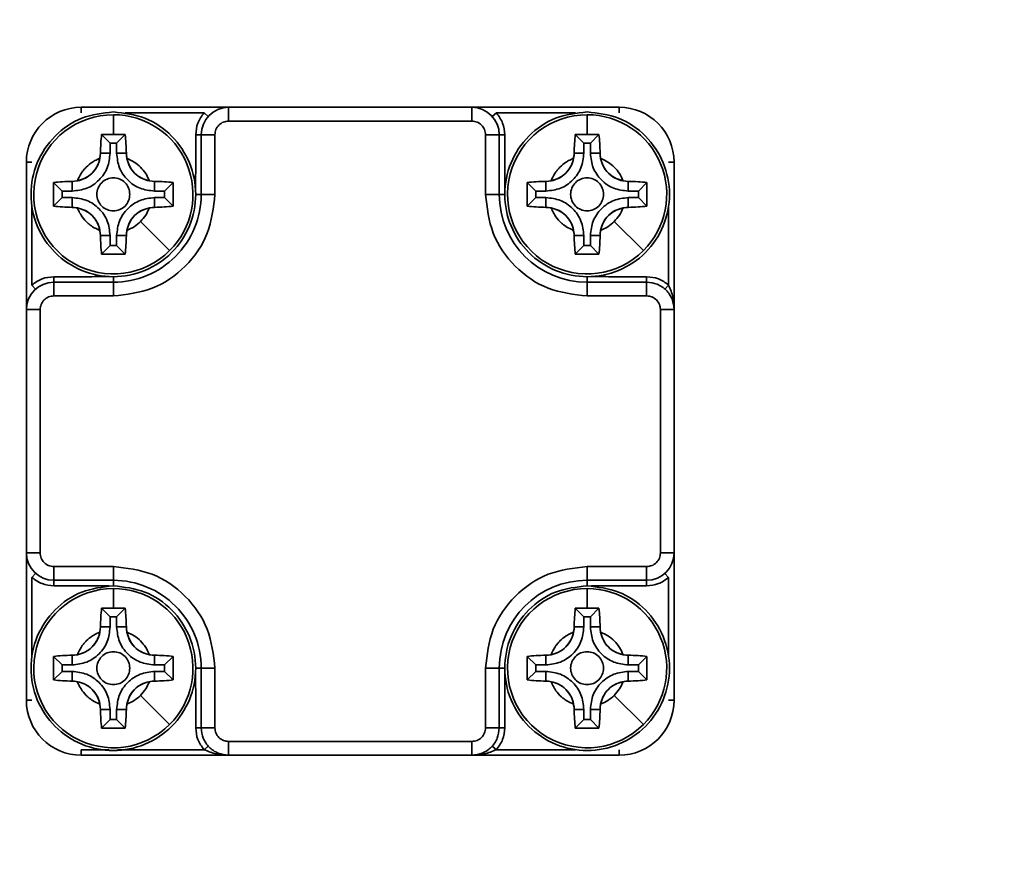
# Model space of a CAD drawing. Header units: millimetres. Extents: x 6316 to 18291, y -19059 to -9021.
# Tile 21 of 146: x 10720 to 10756, y -15655 to -15625. Entities that reach past the tile are written whole.
import ezdxf

# ---------------------------------------------------------------- set-up
doc = ezdxf.new("R2010")
doc.units = ezdxf.units.MM
doc.header["$LTSCALE"] = 10
doc.header["$PDSIZE"] = -1
doc.linetypes.add('CENTER', pattern=[50.8, 31.75, -6.35, 6.35, -6.35])
doc.layers.get('Defpoints').update_dxf_attribs({"true_color": 0x5e5e5e})
doc.layers.add('中心线层', color=1, linetype='CENTER')
doc.dimstyles.new('ISO-25', dxfattribs={"dimscale": 20, "dimtxt": 4, "dimasz": 3.05, "dimexe": 3, "dimexo": 0.625, "dimtad": 1, "dimdec": 0, "dimtxsty": 'Standard', "dimcen": 2.5, "dimclrd": 1, "dimclre": 1, "dimclrt": 4, "dimadec": 1, "dimazin": 2, "dimtfac": 1, "dimtdec": 0, "dimtmove": 0, "dimatfit": 0, "dimfxl": 1, "dimarcsym": 0})

# ---------------------------------------------------------------- blocks, each defined once
blk = doc.blocks.new('*D144')
at = {"layer": 'Defpoints', "color": 0, "linetype": 'ByBlock', "lineweight": 20, "transparency": 16777216}
for p in [(12383.333, -15287.406), (10584.244, -15808.374)]:
    blk.add_point(p, dxfattribs=at)
at = {"layer": '中心线层', "color": 1, "linetype": 'ByBlock', "lineweight": -2, "transparency": 16777216}
blk.add_line((10584.244, -15808.374), (12324.74, -15304.373), dxfattribs=at)
at = {"layer": '中心线层', "color": 1, "linetype": 'ByBlock', "lineweight": 20, "transparency": 16777216}
blk.add_solid([(12321.913, -15294.608), (12327.568, -15314.139), (12383.333, -15287.406)], dxfattribs=at)
at = {"layer": '中心线层', "color": 4, "linetype": 'ByBlock', "lineweight": 20, "transparency": 16777216, "insert": (11439.89, -15505.945), "char_height": 80, "attachment_point": 5, "rotation": 16.1496}
blk.add_mtext('R1873', dxfattribs=at)

msp = doc.modelspace()

# ---------------------------------------------------------------- linework, layer by layer
at = {"color": 7, "linetype": 'Continuous', "lineweight": 35}
for p, q in [((10722.444, -15628.074), (10722.444, -15628.274)), ((10722.444, -15628.074), (10727.814, -15628.074)), ((10727.814, -15628.074), (10736.674, -15628.074)), ((10736.674, -15628.074), (10742.044, -15628.074)), ((10742.044, -15628.074), (10742.044, -15628.274)), ((10723.614, -15629.059), (10723.614, -15628.344)), ((10724.038, -15628.274), (10726.92, -15628.274)), ((10726.92, -15628.274), (10727.069, -15628.408)), ((10737.42, -15628.408), (10737.569, -15628.274)), ((10737.569, -15628.274), (10740.451, -15628.274)), ((10740.874, -15629.059), (10740.874, -15628.344)), ((10727.814, -15628.574), (10736.674, -15628.574)), ((10723.614, -15629.059), (10723.184, -15629.064)), ((10723.495, -15629.375), (10723.184, -15629.064)), ((10724.045, -15629.064), (10723.614, -15629.059)), ((10724.045, -15629.064), (10723.733, -15629.375)), ((10726.814, -15629.074), (10726.614, -15629.074)), ((10726.814, -15629.074), (10726.814, -15631.244)), ((10727.314, -15629.074), (10727.314, -15631.244)), ((10737.174, -15631.244), (10737.174, -15629.074)), ((10737.674, -15631.244), (10737.674, -15629.074)), ((10737.874, -15629.074), (10737.674, -15629.074)), ((10740.874, -15629.059), (10740.444, -15629.064)), ((10740.755, -15629.375), (10740.444, -15629.064)), ((10741.305, -15629.064), (10740.874, -15629.059)), ((10741.305, -15629.064), (10740.993, -15629.375)), ((10723.495, -15629.744), (10723.495, -15629.375)), ((10723.495, -15629.375), (10723.733, -15629.375)), ((10723.733, -15629.375), (10723.733, -15629.744)), ((10740.755, -15629.744), (10740.755, -15629.375)), ((10740.755, -15629.375), (10740.993, -15629.375)), ((10740.993, -15629.375), (10740.993, -15629.744)), ((10723.137, -15629.832), (10723.123, -15629.933)), ((10723.142, -15629.744), (10723.137, -15629.832)), ((10723.495, -15629.744), (10723.142, -15629.744)), ((10724.087, -15629.744), (10723.733, -15629.744)), ((10724.092, -15629.832), (10724.087, -15629.744)), ((10724.106, -15629.933), (10724.092, -15629.832)), ((10740.397, -15629.832), (10740.383, -15629.933)), ((10740.402, -15629.744), (10740.397, -15629.832)), ((10740.755, -15629.744), (10740.402, -15629.744)), ((10741.347, -15629.744), (10740.993, -15629.744)), ((10741.352, -15629.832), (10741.347, -15629.744)), ((10741.366, -15629.933), (10741.352, -15629.832)), ((10720.444, -15630.074), (10720.644, -15630.074)), ((10720.444, -15635.444), (10720.444, -15630.074)), ((10743.844, -15630.074), (10744.044, -15630.074)), ((10744.044, -15630.074), (10744.044, -15635.444)), ((10721.434, -15630.814), (10721.434, -15631.675)), ((10721.434, -15630.814), (10721.745, -15631.125)), ((10722.202, -15630.767), (10722.114, -15630.772)), ((10722.114, -15630.772), (10722.114, -15631.125)), ((10722.303, -15630.753), (10722.202, -15630.767)), ((10725.026, -15630.767), (10724.925, -15630.753)), ((10725.114, -15630.772), (10725.026, -15630.767)), ((10725.114, -15630.772), (10725.114, -15631.125)), ((10725.795, -15630.814), (10725.483, -15631.125)), ((10725.795, -15631.675), (10725.795, -15630.814)), ((10738.694, -15630.814), (10738.694, -15631.675)), ((10738.694, -15630.814), (10739.005, -15631.125)), ((10739.462, -15630.767), (10739.374, -15630.772)), ((10739.374, -15630.772), (10739.374, -15631.125)), ((10739.563, -15630.753), (10739.462, -15630.767)), ((10742.286, -15630.767), (10742.185, -15630.753)), ((10742.374, -15630.772), (10742.286, -15630.767)), ((10742.374, -15630.772), (10742.374, -15631.125)), ((10743.055, -15630.814), (10742.743, -15631.125)), ((10743.055, -15631.675), (10743.055, -15630.814)), ((10721.745, -15631.125), (10722.114, -15631.125)), ((10721.745, -15631.363), (10721.745, -15631.125)), ((10725.114, -15631.125), (10725.483, -15631.125)), ((10725.483, -15631.363), (10725.483, -15631.125)), ((10726.614, -15631.244), (10726.814, -15631.244)), ((10727.314, -15631.244), (10726.814, -15631.244)), ((10737.174, -15631.244), (10737.674, -15631.244)), ((10737.874, -15631.244), (10737.674, -15631.244)), ((10739.005, -15631.125), (10739.374, -15631.125)), ((10739.005, -15631.363), (10739.005, -15631.125)), ((10742.374, -15631.125), (10742.743, -15631.125)), ((10742.743, -15631.363), (10742.743, -15631.125)), ((10720.644, -15634.55), (10720.644, -15631.667)), ((10721.745, -15631.363), (10721.434, -15631.675)), ((10722.114, -15631.363), (10721.745, -15631.363)), ((10722.114, -15631.363), (10722.114, -15631.717)), ((10722.114, -15631.717), (10722.202, -15631.722)), ((10725.026, -15631.722), (10725.114, -15631.717)), ((10725.114, -15631.363), (10725.114, -15631.717)), ((10725.114, -15631.363), (10725.483, -15631.363)), ((10725.795, -15631.675), (10725.483, -15631.363)), ((10739.005, -15631.363), (10738.694, -15631.675)), ((10739.374, -15631.363), (10739.005, -15631.363)), ((10739.374, -15631.363), (10739.374, -15631.717)), ((10739.374, -15631.717), (10739.462, -15631.722)), ((10742.286, -15631.722), (10742.374, -15631.717)), ((10742.374, -15631.363), (10742.374, -15631.717)), ((10742.374, -15631.363), (10742.743, -15631.363)), ((10743.055, -15631.675), (10742.743, -15631.363)), ((10743.844, -15631.667), (10743.844, -15634.55)), ((10722.202, -15631.722), (10722.303, -15631.736)), ((10725.026, -15631.722), (10724.925, -15631.736)), ((10739.462, -15631.722), (10739.563, -15631.736)), ((10742.286, -15631.722), (10742.185, -15631.736)), ((10725.665, -15633.295), (10724.604, -15632.234)), ((10742.925, -15633.295), (10741.864, -15632.234)), ((10723.123, -15632.555), (10723.137, -15632.656)), ((10723.137, -15632.656), (10723.142, -15632.744)), ((10723.142, -15632.744), (10723.495, -15632.744)), ((10723.495, -15633.113), (10723.495, -15632.744)), ((10723.733, -15632.744), (10724.087, -15632.744)), ((10723.733, -15632.744), (10723.733, -15633.113)), ((10724.087, -15632.744), (10724.092, -15632.656)), ((10724.092, -15632.656), (10724.106, -15632.555)), ((10740.383, -15632.555), (10740.397, -15632.656)), ((10740.397, -15632.656), (10740.402, -15632.744)), ((10740.402, -15632.744), (10740.755, -15632.744)), ((10740.755, -15633.113), (10740.755, -15632.744)), ((10740.993, -15632.744), (10741.347, -15632.744)), ((10740.993, -15632.744), (10740.993, -15633.113)), ((10741.347, -15632.744), (10741.352, -15632.656)), ((10741.352, -15632.656), (10741.366, -15632.555)), ((10723.495, -15633.113), (10723.184, -15633.425)), ((10723.495, -15633.113), (10723.733, -15633.113)), ((10723.733, -15633.113), (10724.045, -15633.425)), ((10740.755, -15633.113), (10740.444, -15633.425)), ((10740.755, -15633.113), (10740.993, -15633.113)), ((10740.993, -15633.113), (10741.305, -15633.425)), ((10723.184, -15633.425), (10724.045, -15633.425)), ((10740.444, -15633.425), (10741.305, -15633.425)), ((10720.778, -15634.699), (10720.644, -15634.55)), ((10721.444, -15634.244), (10721.444, -15634.444)), ((10723.614, -15634.444), (10721.444, -15634.444)), ((10723.614, -15634.244), (10723.614, -15634.444)), ((10723.614, -15634.944), (10723.614, -15634.444)), ((10740.874, -15634.444), (10740.874, -15634.244)), ((10743.044, -15634.444), (10740.874, -15634.444)), ((10740.874, -15634.944), (10740.874, -15634.444)), ((10743.044, -15634.444), (10743.044, -15634.244)), ((10743.844, -15634.55), (10743.711, -15634.699)), ((10723.614, -15634.944), (10721.444, -15634.944)), ((10743.044, -15634.944), (10740.874, -15634.944)), ((10720.444, -15644.304), (10720.444, -15635.444)), ((10720.944, -15644.304), (10720.944, -15635.444)), ((10743.544, -15635.444), (10743.544, -15644.304)), ((10744.044, -15635.444), (10744.044, -15644.304)), ((10720.444, -15649.674), (10720.444, -15644.304)), ((10744.044, -15644.304), (10744.044, -15649.674)), ((10721.444, -15644.804), (10723.614, -15644.804)), ((10723.614, -15644.804), (10723.614, -15645.304)), ((10740.874, -15644.804), (10743.044, -15644.804)), ((10740.874, -15644.804), (10740.874, -15645.304)), ((10720.644, -15645.199), (10720.778, -15645.05)), ((10720.644, -15648.081), (10720.644, -15645.199)), ((10721.444, -15645.304), (10723.614, -15645.304)), ((10721.444, -15645.304), (10721.444, -15645.504)), ((10723.614, -15645.504), (10723.614, -15645.304)), ((10740.874, -15645.304), (10743.044, -15645.304)), ((10740.874, -15645.504), (10740.874, -15645.304)), ((10743.044, -15645.504), (10743.044, -15645.304)), ((10743.711, -15645.05), (10743.844, -15645.199)), ((10743.844, -15645.199), (10743.844, -15648.081)), ((10723.614, -15646.319), (10723.614, -15645.604)), ((10740.874, -15646.319), (10740.874, -15645.604)), ((10723.614, -15646.319), (10723.184, -15646.324)), ((10723.495, -15646.635), (10723.184, -15646.324)), ((10724.045, -15646.324), (10723.614, -15646.319)), ((10724.045, -15646.324), (10723.733, -15646.635)), ((10740.874, -15646.319), (10740.444, -15646.324)), ((10740.755, -15646.635), (10740.444, -15646.324)), ((10741.305, -15646.324), (10740.874, -15646.319)), ((10741.305, -15646.324), (10740.993, -15646.635)), ((10723.495, -15647.004), (10723.495, -15646.635)), ((10723.495, -15646.635), (10723.733, -15646.635)), ((10723.733, -15646.635), (10723.733, -15647.004)), ((10740.755, -15647.004), (10740.755, -15646.635)), ((10740.755, -15646.635), (10740.993, -15646.635)), ((10740.993, -15646.635), (10740.993, -15647.004)), ((10723.137, -15647.092), (10723.123, -15647.193)), ((10723.142, -15647.004), (10723.137, -15647.092)), ((10723.495, -15647.004), (10723.142, -15647.004)), ((10724.087, -15647.004), (10723.733, -15647.004)), ((10724.092, -15647.092), (10724.087, -15647.004)), ((10724.106, -15647.193), (10724.092, -15647.092)), ((10740.397, -15647.092), (10740.383, -15647.193)), ((10740.402, -15647.004), (10740.397, -15647.092)), ((10740.755, -15647.004), (10740.402, -15647.004)), ((10741.347, -15647.004), (10740.993, -15647.004)), ((10741.352, -15647.092), (10741.347, -15647.004)), ((10741.366, -15647.193), (10741.352, -15647.092)), ((10721.434, -15648.074), (10721.434, -15648.935)), ((10721.434, -15648.074), (10721.745, -15648.385)), ((10722.202, -15648.027), (10722.114, -15648.032)), ((10722.114, -15648.032), (10722.114, -15648.385)), ((10722.303, -15648.013), (10722.202, -15648.027)), ((10725.026, -15648.027), (10724.925, -15648.013)), ((10725.114, -15648.032), (10725.026, -15648.027)), ((10725.114, -15648.032), (10725.114, -15648.385)), ((10725.795, -15648.074), (10725.483, -15648.385)), ((10725.795, -15648.935), (10725.795, -15648.074)), ((10738.694, -15648.074), (10738.694, -15648.935)), ((10738.694, -15648.074), (10739.005, -15648.385)), ((10739.462, -15648.027), (10739.374, -15648.032)), ((10739.374, -15648.032), (10739.374, -15648.385)), ((10739.563, -15648.013), (10739.462, -15648.027)), ((10742.286, -15648.027), (10742.185, -15648.013)), ((10742.374, -15648.032), (10742.286, -15648.027)), ((10742.374, -15648.032), (10742.374, -15648.385)), ((10743.055, -15648.074), (10742.743, -15648.385)), ((10743.055, -15648.935), (10743.055, -15648.074)), ((10721.745, -15648.385), (10722.114, -15648.385)), ((10721.745, -15648.623), (10721.745, -15648.385)), ((10725.114, -15648.385), (10725.483, -15648.385)), ((10725.483, -15648.623), (10725.483, -15648.385)), ((10726.614, -15648.504), (10726.814, -15648.504)), ((10726.814, -15648.504), (10726.814, -15650.674)), ((10727.314, -15648.504), (10726.814, -15648.504)), ((10727.314, -15648.504), (10727.314, -15650.674)), ((10737.174, -15650.674), (10737.174, -15648.504)), ((10737.174, -15648.504), (10737.674, -15648.504)), ((10737.674, -15650.674), (10737.674, -15648.504)), ((10737.874, -15648.504), (10737.674, -15648.504)), ((10739.005, -15648.385), (10739.374, -15648.385)), ((10739.005, -15648.623), (10739.005, -15648.385)), ((10742.374, -15648.385), (10742.743, -15648.385)), ((10742.743, -15648.623), (10742.743, -15648.385)), ((10721.745, -15648.623), (10721.434, -15648.935)), ((10722.114, -15648.623), (10721.745, -15648.623)), ((10722.114, -15648.623), (10722.114, -15648.977)), ((10725.114, -15648.623), (10725.114, -15648.977)), ((10725.114, -15648.623), (10725.483, -15648.623)), ((10725.795, -15648.935), (10725.483, -15648.623)), ((10739.005, -15648.623), (10738.694, -15648.935)), ((10739.374, -15648.623), (10739.005, -15648.623)), ((10739.374, -15648.623), (10739.374, -15648.977)), ((10742.374, -15648.623), (10742.374, -15648.977)), ((10742.374, -15648.623), (10742.743, -15648.623)), ((10743.055, -15648.935), (10742.743, -15648.623)), ((10722.114, -15648.977), (10722.202, -15648.982)), ((10722.202, -15648.982), (10722.303, -15648.996)), ((10725.026, -15648.982), (10724.925, -15648.996)), ((10725.026, -15648.982), (10725.114, -15648.977)), ((10739.374, -15648.977), (10739.462, -15648.982)), ((10739.462, -15648.982), (10739.563, -15648.996)), ((10742.286, -15648.982), (10742.185, -15648.996)), ((10742.286, -15648.982), (10742.374, -15648.977)), ((10725.665, -15650.555), (10724.604, -15649.494)), ((10742.925, -15650.555), (10741.864, -15649.494)), ((10720.444, -15649.674), (10720.644, -15649.674)), ((10723.123, -15649.815), (10723.137, -15649.916)), ((10723.137, -15649.916), (10723.142, -15650.004)), ((10723.142, -15650.004), (10723.495, -15650.004)), ((10723.495, -15650.373), (10723.495, -15650.004)), ((10723.733, -15650.004), (10724.087, -15650.004)), ((10723.733, -15650.004), (10723.733, -15650.373)), ((10724.087, -15650.004), (10724.092, -15649.916)), ((10724.092, -15649.916), (10724.106, -15649.815)), ((10740.383, -15649.815), (10740.397, -15649.916)), ((10740.397, -15649.916), (10740.402, -15650.004)), ((10740.402, -15650.004), (10740.755, -15650.004)), ((10740.755, -15650.373), (10740.755, -15650.004)), ((10740.993, -15650.004), (10741.347, -15650.004)), ((10740.993, -15650.004), (10740.993, -15650.373)), ((10741.347, -15650.004), (10741.352, -15649.916)), ((10741.352, -15649.916), (10741.366, -15649.815)), ((10744.044, -15649.674), (10743.844, -15649.674)), ((10723.495, -15650.373), (10723.184, -15650.685)), ((10723.184, -15650.685), (10724.045, -15650.685)), ((10723.495, -15650.373), (10723.733, -15650.373)), ((10723.733, -15650.373), (10724.045, -15650.685)), ((10726.614, -15650.674), (10726.814, -15650.674)), ((10737.674, -15650.674), (10737.874, -15650.674)), ((10740.755, -15650.373), (10740.444, -15650.685)), ((10740.444, -15650.685), (10741.305, -15650.685)), ((10740.755, -15650.373), (10740.993, -15650.373)), ((10740.993, -15650.373), (10741.305, -15650.685)), ((10727.069, -15651.341), (10726.92, -15651.474)), ((10736.674, -15651.174), (10727.814, -15651.174)), ((10737.569, -15651.474), (10737.42, -15651.341)), ((10722.444, -15651.674), (10722.444, -15651.474)), ((10723.191, -15651.474), (10722.444, -15651.474)), ((10727.814, -15651.674), (10722.444, -15651.674)), ((10723.464, -15651.474), (10723.191, -15651.474)), ((10724.038, -15651.474), (10723.765, -15651.474)), ((10726.92, -15651.474), (10724.038, -15651.474)), ((10736.674, -15651.674), (10727.814, -15651.674)), ((10742.044, -15651.674), (10736.674, -15651.674)), ((10740.451, -15651.474), (10737.569, -15651.474)), ((10742.044, -15651.674), (10742.044, -15651.474))]:
    msp.add_line(p, q, dxfattribs=at)
for centre, radius, start, end in [((10722.444, -15630.074), 2, 90, 180), ((10727.814, -15629.074), 1, 90, 180), ((10736.674, -15629.074), 1, 0, 90), ((10742.044, -15630.074), 2, 0, 90), ((10723.614, -15631.244), 2.9, 90, 315), ((10723.614, -15631.244), 2.9, 315, 90), ((10740.874, -15631.244), 2.9, 90, 315), ((10740.874, -15631.244), 2.9, 315, 90), ((10722.114, -15629.744), 1.026, 274.9122, 355.0878), ((10725.114, -15629.744), 1.026, 184.9122, 265.0878), ((10739.374, -15629.744), 1.026, 274.9122, 355.0878), ((10742.374, -15629.744), 1.026, 184.9122, 265.0878), ((10723.614, -15631.244), 3.2, 269.9999, 0), ((10740.874, -15631.244), 3.2, 180, 270), ((10722.114, -15632.744), 1.026, 4.9122, 85.0878), ((10725.114, -15632.744), 1.026, 94.9122, 175.0878), ((10739.374, -15632.744), 1.026, 4.9122, 85.0878), ((10742.374, -15632.744), 1.026, 94.9122, 175.0878), ((10721.444, -15635.444), 1, 90, 180), ((10721.444, -15644.304), 1, 180, 270), ((10743.044, -15644.304), 1, 270, 360), ((10723.614, -15648.504), 3.2, 359.9999, 90), ((10740.874, -15648.504), 3.2, 90, 180), ((10723.614, -15648.504), 2.9, 90, 315), ((10723.614, -15648.504), 2.9, 315, 90), ((10740.874, -15648.504), 2.9, 90, 315), ((10740.874, -15648.504), 2.9, 315, 90), ((10722.114, -15647.004), 1.026, 274.9122, 355.0878), ((10725.114, -15647.004), 1.026, 184.9122, 265.0878), ((10739.374, -15647.004), 1.026, 274.9122, 355.0878), ((10742.374, -15647.004), 1.026, 184.9122, 265.0878), ((10722.114, -15650.004), 1.026, 4.9122, 85.0878), ((10725.114, -15650.004), 1.026, 94.9122, 175.0878), ((10739.374, -15650.004), 1.026, 4.9122, 85.0878), ((10742.374, -15650.004), 1.026, 94.9122, 175.0878), ((10722.444, -15649.674), 2, 180, 270), ((10742.044, -15649.674), 2, 270, 0)]:
    msp.add_arc(centre, radius, start, end, dxfattribs=at)
for points in [[(10727.814, -15628.074), (10727.814, -15628.082), (10727.814, -15628.097), (10727.814, -15628.212), (10727.814, -15628.378), (10727.814, -15628.509), (10727.814, -15628.574)], [(10736.674, -15628.574), (10736.674, -15628.509), (10736.674, -15628.378), (10736.674, -15628.212), (10736.674, -15628.097), (10736.674, -15628.082), (10736.674, -15628.074)], [(10723.614, -15628.244), (10724.007, -15628.289), (10724.792, -15628.38), (10725.791, -15629.073), (10726.458, -15630.065), (10726.692, -15631.245), (10726.458, -15632.422), (10725.791, -15633.421), (10724.792, -15634.088), (10723.614, -15634.322), (10722.436, -15634.088), (10721.438, -15633.421), (10720.771, -15632.422), (10720.536, -15631.245), (10720.771, -15630.065), (10721.438, -15629.073), (10722.436, -15628.38), (10723.222, -15628.289), (10723.614, -15628.244)], [(10726.614, -15629.074), (10726.628, -15628.927), (10726.656, -15628.632), (10726.832, -15628.393), (10726.92, -15628.274)], [(10737.569, -15628.274), (10737.657, -15628.393), (10737.832, -15628.632), (10737.86, -15628.927), (10737.874, -15629.074)], [(10740.874, -15628.244), (10741.267, -15628.289), (10742.052, -15628.38), (10743.051, -15629.073), (10743.718, -15630.065), (10743.952, -15631.245), (10743.718, -15632.422), (10743.051, -15633.421), (10742.052, -15634.088), (10740.874, -15634.322), (10739.696, -15634.088), (10738.698, -15633.421), (10738.031, -15632.422), (10737.796, -15631.245), (10738.031, -15630.065), (10738.698, -15629.073), (10739.696, -15628.38), (10740.482, -15628.289), (10740.874, -15628.244)], [(10727.814, -15628.574), (10727.749, -15628.582), (10727.618, -15628.597), (10727.453, -15628.712), (10727.337, -15628.878), (10727.322, -15629.009), (10727.314, -15629.074)], [(10736.674, -15628.574), (10736.74, -15628.582), (10736.871, -15628.597), (10737.036, -15628.712), (10737.152, -15628.878), (10737.167, -15629.009), (10737.174, -15629.074)], [(10726.814, -15629.074), (10726.822, -15629.074), (10726.837, -15629.074), (10726.953, -15629.074), (10727.118, -15629.074), (10727.249, -15629.074), (10727.314, -15629.074)], [(10737.674, -15629.074), (10737.667, -15629.074), (10737.652, -15629.074), (10737.536, -15629.074), (10737.371, -15629.074), (10737.24, -15629.074), (10737.174, -15629.074)], [(10723.495, -15629.744), (10723.475, -15629.925), (10723.433, -15630.287), (10723.114, -15630.744), (10722.657, -15631.063), (10722.295, -15631.104), (10722.114, -15631.125)], [(10725.114, -15631.125), (10724.933, -15631.104), (10724.571, -15631.063), (10724.115, -15630.744), (10723.796, -15630.287), (10723.754, -15629.925), (10723.733, -15629.744)], [(10740.755, -15629.744), (10740.735, -15629.925), (10740.693, -15630.287), (10740.374, -15630.744), (10739.917, -15631.063), (10739.555, -15631.104), (10739.374, -15631.125)], [(10742.374, -15631.125), (10742.193, -15631.104), (10741.831, -15631.063), (10741.375, -15630.744), (10741.056, -15630.287), (10741.014, -15629.925), (10740.993, -15629.744)], [(10722.303, -15630.753), (10722.403, -15630.725), (10722.601, -15630.67), (10722.85, -15630.48), (10723.04, -15630.231), (10723.095, -15630.033), (10723.123, -15629.933)], [(10724.106, -15629.933), (10724.133, -15630.033), (10724.189, -15630.231), (10724.379, -15630.48), (10724.627, -15630.67), (10724.826, -15630.725), (10724.925, -15630.753)], [(10739.563, -15630.753), (10739.663, -15630.725), (10739.861, -15630.67), (10740.11, -15630.48), (10740.3, -15630.231), (10740.355, -15630.033), (10740.383, -15629.933)], [(10741.366, -15629.933), (10741.393, -15630.033), (10741.449, -15630.231), (10741.639, -15630.48), (10741.887, -15630.67), (10742.086, -15630.725), (10742.185, -15630.753)], [(10724.214, -15631.244), (10724.205, -15631.323), (10724.187, -15631.48), (10724.049, -15631.68), (10723.85, -15631.813), (10723.614, -15631.86), (10723.379, -15631.813), (10723.179, -15631.68), (10723.046, -15631.48), (10722.999, -15631.244), (10723.046, -15631.009), (10723.179, -15630.809), (10723.379, -15630.675), (10723.614, -15630.629), (10723.85, -15630.675), (10724.049, -15630.809), (10724.187, -15631.009), (10724.205, -15631.166), (10724.214, -15631.244)], [(10741.474, -15631.244), (10741.465, -15631.323), (10741.447, -15631.48), (10741.309, -15631.68), (10741.11, -15631.813), (10740.874, -15631.86), (10740.639, -15631.813), (10740.439, -15631.68), (10740.306, -15631.48), (10740.259, -15631.244), (10740.306, -15631.009), (10740.439, -15630.809), (10740.639, -15630.675), (10740.874, -15630.629), (10741.11, -15630.675), (10741.309, -15630.809), (10741.447, -15631.009), (10741.465, -15631.166), (10741.474, -15631.244)], [(10727.314, -15631.244), (10727.259, -15631.729), (10727.147, -15632.699), (10726.292, -15633.922), (10725.069, -15634.777), (10724.099, -15634.889), (10723.614, -15634.944)], [(10740.874, -15634.944), (10740.39, -15634.889), (10739.42, -15634.777), (10738.197, -15633.922), (10737.341, -15632.699), (10737.23, -15631.729), (10737.174, -15631.244)], [(10722.114, -15631.363), (10722.295, -15631.384), (10722.657, -15631.425), (10723.114, -15631.745), (10723.433, -15632.201), (10723.475, -15632.563), (10723.495, -15632.744)], [(10725.114, -15631.363), (10724.933, -15631.384), (10724.571, -15631.425), (10724.115, -15631.745), (10723.796, -15632.201), (10723.754, -15632.563), (10723.733, -15632.744)], [(10739.374, -15631.363), (10739.555, -15631.384), (10739.917, -15631.425), (10740.374, -15631.745), (10740.693, -15632.201), (10740.735, -15632.563), (10740.755, -15632.744)], [(10742.374, -15631.363), (10742.193, -15631.384), (10741.831, -15631.425), (10741.375, -15631.745), (10741.056, -15632.201), (10741.014, -15632.563), (10740.993, -15632.744)], [(10723.123, -15632.555), (10723.095, -15632.456), (10723.04, -15632.257), (10722.85, -15632.009), (10722.601, -15631.819), (10722.403, -15631.763), (10722.303, -15631.736)], [(10724.925, -15631.736), (10724.826, -15631.763), (10724.627, -15631.819), (10724.379, -15632.009), (10724.189, -15632.257), (10724.133, -15632.456), (10724.106, -15632.555)], [(10724.925, -15631.736), (10724.885, -15631.827), (10724.805, -15632.011), (10724.671, -15632.16), (10724.604, -15632.234)], [(10740.383, -15632.555), (10740.355, -15632.456), (10740.3, -15632.257), (10740.11, -15632.009), (10739.861, -15631.819), (10739.663, -15631.763), (10739.563, -15631.736)], [(10742.185, -15631.736), (10742.086, -15631.763), (10741.887, -15631.819), (10741.639, -15632.009), (10741.449, -15632.257), (10741.393, -15632.456), (10741.366, -15632.555)], [(10742.185, -15631.736), (10742.145, -15631.827), (10742.065, -15632.011), (10741.931, -15632.16), (10741.864, -15632.234)], [(10724.604, -15632.234), (10724.53, -15632.301), (10724.381, -15632.435), (10724.197, -15632.515), (10724.106, -15632.555)], [(10741.864, -15632.234), (10741.79, -15632.301), (10741.641, -15632.435), (10741.457, -15632.515), (10741.366, -15632.555)], [(10720.644, -15634.55), (10720.764, -15634.462), (10721.002, -15634.286), (10721.297, -15634.258), (10721.444, -15634.244)], [(10721.444, -15634.944), (10721.444, -15634.879), (10721.444, -15634.748), (10721.444, -15634.582), (10721.444, -15634.467), (10721.444, -15634.452), (10721.444, -15634.444)], [(10743.044, -15634.244), (10743.192, -15634.258), (10743.487, -15634.286), (10743.725, -15634.462), (10743.844, -15634.55)], [(10743.044, -15634.444), (10743.044, -15634.452), (10743.044, -15634.467), (10743.044, -15634.582), (10743.044, -15634.748), (10743.044, -15634.879), (10743.044, -15634.944)], [(10743.044, -15634.444), (10743.175, -15634.459), (10743.437, -15634.489), (10743.768, -15634.721), (10743.999, -15635.051), (10744.029, -15635.313), (10744.044, -15635.444)], [(10721.444, -15634.944), (10721.379, -15634.952), (10721.248, -15634.967), (10721.083, -15635.082), (10720.967, -15635.248), (10720.952, -15635.379), (10720.944, -15635.444)], [(10743.544, -15635.444), (10743.537, -15635.379), (10743.522, -15635.248), (10743.406, -15635.082), (10743.241, -15634.967), (10743.11, -15634.952), (10743.044, -15634.944)], [(10720.944, -15635.444), (10720.879, -15635.444), (10720.748, -15635.444), (10720.583, -15635.444), (10720.467, -15635.444), (10720.452, -15635.444), (10720.444, -15635.444)], [(10744.044, -15635.444), (10744.037, -15635.444), (10744.022, -15635.444), (10743.906, -15635.444), (10743.741, -15635.444), (10743.61, -15635.444), (10743.544, -15635.444)], [(10720.444, -15644.304), (10720.452, -15644.304), (10720.467, -15644.304), (10720.583, -15644.304), (10720.748, -15644.304), (10720.879, -15644.304), (10720.944, -15644.304)], [(10720.944, -15644.304), (10720.952, -15644.37), (10720.967, -15644.501), (10721.083, -15644.666), (10721.248, -15644.782), (10721.379, -15644.797), (10721.444, -15644.804)], [(10743.044, -15644.804), (10743.11, -15644.797), (10743.241, -15644.782), (10743.406, -15644.666), (10743.522, -15644.501), (10743.537, -15644.37), (10743.544, -15644.304)], [(10743.544, -15644.304), (10743.61, -15644.304), (10743.741, -15644.304), (10743.906, -15644.304), (10744.022, -15644.304), (10744.037, -15644.304), (10744.044, -15644.304)], [(10721.444, -15645.304), (10721.444, -15645.297), (10721.444, -15645.282), (10721.444, -15645.166), (10721.444, -15645.001), (10721.444, -15644.87), (10721.444, -15644.804)], [(10723.614, -15644.804), (10724.099, -15644.86), (10725.069, -15644.971), (10726.292, -15645.827), (10727.147, -15647.05), (10727.259, -15648.019), (10727.314, -15648.504)], [(10737.174, -15648.504), (10737.23, -15648.019), (10737.341, -15647.05), (10738.197, -15645.827), (10739.42, -15644.971), (10740.39, -15644.86), (10740.874, -15644.804)], [(10743.044, -15644.804), (10743.044, -15644.87), (10743.044, -15645.001), (10743.044, -15645.166), (10743.044, -15645.282), (10743.044, -15645.297), (10743.044, -15645.304)], [(10721.444, -15645.504), (10721.297, -15645.49), (10721.002, -15645.462), (10720.764, -15645.286), (10720.644, -15645.199)], [(10743.844, -15645.199), (10743.725, -15645.286), (10743.487, -15645.462), (10743.192, -15645.49), (10743.044, -15645.504)], [(10723.614, -15645.504), (10724.007, -15645.549), (10724.792, -15645.64), (10725.791, -15646.333), (10726.458, -15647.325), (10726.692, -15648.505), (10726.458, -15649.682), (10725.791, -15650.681), (10724.792, -15651.348), (10723.614, -15651.582), (10722.436, -15651.348), (10721.438, -15650.681), (10720.771, -15649.682), (10720.536, -15648.505), (10720.771, -15647.325), (10721.438, -15646.333), (10722.436, -15645.64), (10723.222, -15645.549), (10723.614, -15645.504)], [(10740.874, -15645.504), (10741.267, -15645.549), (10742.052, -15645.64), (10743.051, -15646.333), (10743.718, -15647.325), (10743.952, -15648.505), (10743.718, -15649.682), (10743.051, -15650.681), (10742.052, -15651.348), (10740.874, -15651.582), (10739.696, -15651.348), (10738.698, -15650.681), (10738.031, -15649.682), (10737.796, -15648.505), (10738.031, -15647.325), (10738.698, -15646.333), (10739.696, -15645.64), (10740.482, -15645.549), (10740.874, -15645.504)], [(10723.495, -15647.004), (10723.475, -15647.185), (10723.433, -15647.547), (10723.114, -15648.004), (10722.657, -15648.323), (10722.295, -15648.364), (10722.114, -15648.385)], [(10725.114, -15648.385), (10724.933, -15648.364), (10724.571, -15648.323), (10724.115, -15648.004), (10723.796, -15647.547), (10723.754, -15647.185), (10723.733, -15647.004)], [(10740.755, -15647.004), (10740.735, -15647.185), (10740.693, -15647.547), (10740.374, -15648.004), (10739.917, -15648.323), (10739.555, -15648.364), (10739.374, -15648.385)], [(10742.374, -15648.385), (10742.193, -15648.364), (10741.831, -15648.323), (10741.375, -15648.004), (10741.056, -15647.547), (10741.014, -15647.185), (10740.993, -15647.004)], [(10722.303, -15648.013), (10722.403, -15647.985), (10722.601, -15647.93), (10722.85, -15647.74), (10723.04, -15647.491), (10723.095, -15647.293), (10723.123, -15647.193)], [(10724.106, -15647.193), (10724.133, -15647.293), (10724.189, -15647.491), (10724.379, -15647.74), (10724.627, -15647.93), (10724.826, -15647.985), (10724.925, -15648.013)], [(10739.563, -15648.013), (10739.663, -15647.985), (10739.861, -15647.93), (10740.11, -15647.74), (10740.3, -15647.491), (10740.355, -15647.293), (10740.383, -15647.193)], [(10741.366, -15647.193), (10741.393, -15647.293), (10741.449, -15647.491), (10741.639, -15647.74), (10741.887, -15647.93), (10742.086, -15647.985), (10742.185, -15648.013)], [(10724.214, -15648.504), (10724.205, -15648.583), (10724.187, -15648.74), (10724.049, -15648.94), (10723.85, -15649.073), (10723.614, -15649.12), (10723.379, -15649.073), (10723.179, -15648.94), (10723.046, -15648.74), (10722.999, -15648.504), (10723.046, -15648.269), (10723.179, -15648.069), (10723.379, -15647.935), (10723.614, -15647.889), (10723.85, -15647.935), (10724.049, -15648.069), (10724.187, -15648.269), (10724.205, -15648.426), (10724.214, -15648.504)], [(10741.474, -15648.504), (10741.465, -15648.583), (10741.447, -15648.74), (10741.309, -15648.94), (10741.11, -15649.073), (10740.874, -15649.12), (10740.639, -15649.073), (10740.439, -15648.94), (10740.306, -15648.74), (10740.259, -15648.504), (10740.306, -15648.269), (10740.439, -15648.069), (10740.639, -15647.935), (10740.874, -15647.889), (10741.11, -15647.935), (10741.309, -15648.069), (10741.447, -15648.269), (10741.465, -15648.426), (10741.474, -15648.504)], [(10722.114, -15648.623), (10722.295, -15648.644), (10722.657, -15648.685), (10723.114, -15649.005), (10723.433, -15649.461), (10723.475, -15649.823), (10723.495, -15650.004)], [(10725.114, -15648.623), (10724.933, -15648.644), (10724.571, -15648.685), (10724.115, -15649.005), (10723.796, -15649.461), (10723.754, -15649.823), (10723.733, -15650.004)], [(10739.374, -15648.623), (10739.555, -15648.644), (10739.917, -15648.685), (10740.374, -15649.005), (10740.693, -15649.461), (10740.735, -15649.823), (10740.755, -15650.004)], [(10742.374, -15648.623), (10742.193, -15648.644), (10741.831, -15648.685), (10741.375, -15649.005), (10741.056, -15649.461), (10741.014, -15649.823), (10740.993, -15650.004)], [(10723.123, -15649.815), (10723.095, -15649.716), (10723.04, -15649.517), (10722.85, -15649.269), (10722.601, -15649.079), (10722.403, -15649.023), (10722.303, -15648.996)], [(10724.925, -15648.996), (10724.826, -15649.023), (10724.627, -15649.079), (10724.379, -15649.269), (10724.189, -15649.517), (10724.133, -15649.716), (10724.106, -15649.815)], [(10724.925, -15648.996), (10724.885, -15649.087), (10724.805, -15649.271), (10724.671, -15649.42), (10724.604, -15649.494)], [(10740.383, -15649.815), (10740.355, -15649.716), (10740.3, -15649.517), (10740.11, -15649.269), (10739.861, -15649.079), (10739.663, -15649.023), (10739.563, -15648.996)], [(10742.185, -15648.996), (10742.086, -15649.023), (10741.887, -15649.079), (10741.639, -15649.269), (10741.449, -15649.517), (10741.393, -15649.716), (10741.366, -15649.815)], [(10742.185, -15648.996), (10742.145, -15649.087), (10742.065, -15649.271), (10741.931, -15649.42), (10741.864, -15649.494)], [(10724.604, -15649.494), (10724.53, -15649.561), (10724.381, -15649.695), (10724.197, -15649.775), (10724.106, -15649.815)], [(10741.864, -15649.494), (10741.79, -15649.561), (10741.641, -15649.695), (10741.457, -15649.775), (10741.366, -15649.815)], [(10726.92, -15651.474), (10726.832, -15651.355), (10726.656, -15651.117), (10726.628, -15650.822), (10726.614, -15650.674)], [(10727.314, -15650.674), (10727.249, -15650.674), (10727.118, -15650.674), (10726.953, -15650.674), (10726.837, -15650.674), (10726.822, -15650.674), (10726.814, -15650.674)], [(10727.814, -15651.674), (10727.683, -15651.659), (10727.421, -15651.629), (10727.091, -15651.398), (10726.859, -15651.067), (10726.829, -15650.805), (10726.814, -15650.674)], [(10727.314, -15650.674), (10727.322, -15650.74), (10727.337, -15650.871), (10727.453, -15651.036), (10727.618, -15651.152), (10727.749, -15651.167), (10727.814, -15651.174)], [(10736.674, -15651.174), (10736.74, -15651.167), (10736.871, -15651.152), (10737.036, -15651.036), (10737.152, -15650.871), (10737.167, -15650.74), (10737.174, -15650.674)], [(10737.674, -15650.674), (10737.659, -15650.805), (10737.629, -15651.067), (10737.398, -15651.398), (10737.067, -15651.629), (10736.805, -15651.659), (10736.674, -15651.674)], [(10737.674, -15650.674), (10737.667, -15650.674), (10737.652, -15650.674), (10737.536, -15650.674), (10737.371, -15650.674), (10737.24, -15650.674), (10737.174, -15650.674)], [(10737.874, -15650.674), (10737.86, -15650.822), (10737.832, -15651.117), (10737.657, -15651.355), (10737.569, -15651.474)], [(10727.814, -15651.174), (10727.814, -15651.24), (10727.814, -15651.371), (10727.814, -15651.536), (10727.814, -15651.652), (10727.814, -15651.667), (10727.814, -15651.674)], [(10736.674, -15651.174), (10736.674, -15651.24), (10736.674, -15651.371), (10736.674, -15651.536), (10736.674, -15651.652), (10736.674, -15651.667), (10736.674, -15651.674)]]:
    msp.add_open_spline(points, degree=3, dxfattribs=at)
for points, knots in [([(10723.184, -15629.064), (10723.173, -15629.17), (10723.153, -15629.383), (10723.146, -15629.623), (10723.142, -15629.744)], [0, 0, 0, 0, 0.49823, 1, 1, 1, 1]), ([(10724.087, -15629.744), (10724.083, -15629.623), (10724.076, -15629.383), (10724.055, -15629.17), (10724.045, -15629.064)], [0, 0, 0, 0, 0.50177, 1, 1, 1, 1]), ([(10726.61, -15631.08), (10726.611, -15630.846), (10726.615, -15630.177), (10726.615, -15629.509), (10726.614, -15629.074)], [0, 0, 0, 0, 0.350003, 1, 1, 1, 1]), ([(10737.874, -15629.074), (10737.874, -15629.509), (10737.874, -15630.177), (10737.878, -15630.846), (10737.879, -15631.08)], [0, 0, 0, 0, 0.649997, 1, 1, 1, 1]), ([(10740.444, -15629.064), (10740.433, -15629.17), (10740.413, -15629.383), (10740.406, -15629.623), (10740.402, -15629.744)], [0, 0, 0, 0, 0.49823, 1, 1, 1, 1]), ([(10741.347, -15629.744), (10741.343, -15629.623), (10741.336, -15629.383), (10741.315, -15629.17), (10741.305, -15629.064)], [0, 0, 0, 0, 0.50177, 1, 1, 1, 1]), ([(10722.303, -15630.753), (10722.343, -15630.661), (10722.39, -15630.554), (10722.474, -15630.431), (10722.523, -15630.365), (10722.577, -15630.303), (10722.681, -15630.195), (10722.786, -15630.11), (10722.913, -15630.032), (10722.984, -15629.993), (10723.059, -15629.958), (10723.106, -15629.94), (10723.123, -15629.933)], [0, 0, 0, 0, 0.249899, 0.292741, 0.374257, 0.455199, 0.500006, 0.749899, 0.791888, 0.874256, 0.953173, 1, 1, 1, 1]), ([(10724.106, -15629.933), (10724.197, -15629.974), (10724.38, -15630.055), (10724.611, -15630.248), (10724.804, -15630.479), (10724.885, -15630.662), (10724.925, -15630.753)], [0, 0, 0, 0, 0.250119, 0.500005, 0.750119, 1, 1, 1, 1]), ([(10739.563, -15630.753), (10739.603, -15630.661), (10739.65, -15630.554), (10739.734, -15630.431), (10739.783, -15630.365), (10739.837, -15630.303), (10739.941, -15630.195), (10740.046, -15630.11), (10740.173, -15630.032), (10740.244, -15629.993), (10740.319, -15629.958), (10740.366, -15629.94), (10740.383, -15629.933)], [0, 0, 0, 0, 0.249899, 0.292741, 0.374257, 0.455199, 0.500006, 0.749899, 0.791888, 0.874256, 0.953173, 1, 1, 1, 1]), ([(10741.366, -15629.933), (10741.457, -15629.974), (10741.64, -15630.055), (10741.871, -15630.248), (10742.064, -15630.479), (10742.145, -15630.662), (10742.185, -15630.753)], [0, 0, 0, 0, 0.250119, 0.500005, 0.750119, 1, 1, 1, 1]), ([(10722.114, -15630.772), (10721.994, -15630.775), (10721.753, -15630.782), (10721.54, -15630.803), (10721.434, -15630.814)], [0, 0, 0, 0, 0.50177, 1, 1, 1, 1]), ([(10725.795, -15630.814), (10725.689, -15630.803), (10725.476, -15630.782), (10725.235, -15630.775), (10725.114, -15630.772)], [0, 0, 0, 0, 0.49823, 1, 1, 1, 1]), ([(10739.374, -15630.772), (10739.254, -15630.775), (10739.013, -15630.782), (10738.8, -15630.803), (10738.694, -15630.814)], [0, 0, 0, 0, 0.50177, 1, 1, 1, 1]), ([(10743.055, -15630.814), (10742.949, -15630.803), (10742.736, -15630.782), (10742.495, -15630.775), (10742.374, -15630.772)], [0, 0, 0, 0, 0.49823, 1, 1, 1, 1]), ([(10721.434, -15631.675), (10721.54, -15631.685), (10721.753, -15631.706), (10721.994, -15631.713), (10722.114, -15631.717)], [0, 0, 0, 0, 0.49823, 1, 1, 1, 1]), ([(10725.795, -15631.675), (10725.689, -15631.685), (10725.476, -15631.706), (10725.235, -15631.713), (10725.114, -15631.717)], [0, 0, 0, 0, 0.49823, 1, 1, 1, 1]), ([(10738.694, -15631.675), (10738.8, -15631.685), (10739.013, -15631.706), (10739.254, -15631.713), (10739.374, -15631.717)], [0, 0, 0, 0, 0.49823, 1, 1, 1, 1]), ([(10743.055, -15631.675), (10742.949, -15631.685), (10742.736, -15631.706), (10742.495, -15631.713), (10742.374, -15631.717)], [0, 0, 0, 0, 0.49823, 1, 1, 1, 1]), ([(10723.123, -15632.555), (10723.031, -15632.515), (10722.924, -15632.468), (10722.801, -15632.385), (10722.735, -15632.336), (10722.673, -15632.282), (10722.565, -15632.178), (10722.48, -15632.073), (10722.402, -15631.946), (10722.363, -15631.875), (10722.328, -15631.8), (10722.31, -15631.753), (10722.303, -15631.736)], [0, 0, 0, 0, 0.249899, 0.292741, 0.374257, 0.455199, 0.500006, 0.749899, 0.791888, 0.874256, 0.953173, 1, 1, 1, 1]), ([(10740.383, -15632.555), (10740.291, -15632.515), (10740.184, -15632.468), (10740.061, -15632.385), (10739.995, -15632.336), (10739.933, -15632.282), (10739.825, -15632.178), (10739.74, -15632.073), (10739.662, -15631.946), (10739.623, -15631.875), (10739.588, -15631.8), (10739.57, -15631.753), (10739.563, -15631.736)], [0, 0, 0, 0, 0.2498985, 0.2927413, 0.3742568, 0.4551986, 0.5000061, 0.7498994, 0.7918875, 0.8742563, 0.9531734, 1, 1, 1, 1]), ([(10723.142, -15632.744), (10723.146, -15632.865), (10723.153, -15633.106), (10723.173, -15633.319), (10723.184, -15633.425)], [0, 0, 0, 0, 0.50177, 1, 1, 1, 1]), ([(10724.045, -15633.425), (10724.055, -15633.319), (10724.076, -15633.106), (10724.083, -15632.865), (10724.087, -15632.744)], [0, 0, 0, 0, 0.49823, 1, 1, 1, 1]), ([(10740.402, -15632.744), (10740.406, -15632.865), (10740.413, -15633.106), (10740.433, -15633.319), (10740.444, -15633.425)], [0, 0, 0, 0, 0.50177, 1, 1, 1, 1]), ([(10741.305, -15633.425), (10741.315, -15633.319), (10741.336, -15633.106), (10741.343, -15632.865), (10741.347, -15632.744)], [0, 0, 0, 0, 0.49823, 1, 1, 1, 1]), ([(10721.444, -15634.244), (10721.879, -15634.244), (10722.547, -15634.245), (10723.216, -15634.241), (10723.45, -15634.24)], [0, 0, 0, 0, 0.649997, 1, 1, 1, 1]), ([(10741.039, -15634.24), (10741.273, -15634.241), (10741.941, -15634.245), (10742.61, -15634.244), (10743.044, -15634.244)], [0, 0, 0, 0, 0.350003, 1, 1, 1, 1]), ([(10743.844, -15634.55), (10743.905, -15634.695), (10744.027, -15634.987), (10744.039, -15635.292), (10744.044, -15635.444)], [0, 0, 0, 0, 0.4992747, 1, 1, 1, 1]), ([(10723.45, -15645.509), (10723.216, -15645.507), (10722.547, -15645.504), (10721.879, -15645.504), (10721.444, -15645.504)], [0, 0, 0, 0, 0.350003, 1, 1, 1, 1]), ([(10743.044, -15645.504), (10742.61, -15645.504), (10741.941, -15645.504), (10741.273, -15645.507), (10741.039, -15645.509)], [0, 0, 0, 0, 0.649997, 1, 1, 1, 1]), ([(10723.184, -15646.324), (10723.173, -15646.43), (10723.153, -15646.643), (10723.146, -15646.883), (10723.142, -15647.004)], [0, 0, 0, 0, 0.49823, 1, 1, 1, 1]), ([(10724.087, -15647.004), (10724.083, -15646.883), (10724.076, -15646.643), (10724.055, -15646.43), (10724.045, -15646.324)], [0, 0, 0, 0, 0.50177, 1, 1, 1, 1]), ([(10740.444, -15646.324), (10740.433, -15646.43), (10740.413, -15646.643), (10740.406, -15646.883), (10740.402, -15647.004)], [0, 0, 0, 0, 0.49823, 1, 1, 1, 1]), ([(10741.347, -15647.004), (10741.343, -15646.883), (10741.336, -15646.643), (10741.315, -15646.43), (10741.305, -15646.324)], [0, 0, 0, 0, 0.50177, 1, 1, 1, 1]), ([(10722.303, -15648.013), (10722.343, -15647.921), (10722.39, -15647.814), (10722.474, -15647.691), (10722.523, -15647.625), (10722.577, -15647.563), (10722.681, -15647.455), (10722.786, -15647.37), (10722.913, -15647.292), (10722.984, -15647.253), (10723.059, -15647.218), (10723.106, -15647.2), (10723.123, -15647.193)], [0, 0, 0, 0, 0.2498985, 0.2927413, 0.3742568, 0.4551986, 0.5000061, 0.7498994, 0.7918875, 0.8742563, 0.9531734, 1, 1, 1, 1]), ([(10724.106, -15647.193), (10724.197, -15647.234), (10724.38, -15647.315), (10724.611, -15647.508), (10724.804, -15647.739), (10724.885, -15647.922), (10724.925, -15648.013)], [0, 0, 0, 0, 0.250119, 0.500005, 0.750119, 1, 1, 1, 1]), ([(10739.563, -15648.013), (10739.603, -15647.921), (10739.65, -15647.814), (10739.734, -15647.691), (10739.783, -15647.625), (10739.837, -15647.563), (10739.941, -15647.455), (10740.046, -15647.37), (10740.173, -15647.292), (10740.244, -15647.253), (10740.319, -15647.218), (10740.366, -15647.2), (10740.383, -15647.193)], [0, 0, 0, 0, 0.249899, 0.292741, 0.374257, 0.455199, 0.500006, 0.749899, 0.791888, 0.874256, 0.953173, 1, 1, 1, 1]), ([(10741.366, -15647.193), (10741.457, -15647.234), (10741.64, -15647.315), (10741.871, -15647.508), (10742.064, -15647.739), (10742.145, -15647.922), (10742.185, -15648.013)], [0, 0, 0, 0, 0.250119, 0.5000055, 0.7501192, 1, 1, 1, 1]), ([(10722.114, -15648.032), (10721.994, -15648.035), (10721.753, -15648.042), (10721.54, -15648.063), (10721.434, -15648.074)], [0, 0, 0, 0, 0.50177, 1, 1, 1, 1]), ([(10725.795, -15648.074), (10725.689, -15648.063), (10725.476, -15648.042), (10725.235, -15648.035), (10725.114, -15648.032)], [0, 0, 0, 0, 0.49823, 1, 1, 1, 1]), ([(10739.374, -15648.032), (10739.254, -15648.035), (10739.013, -15648.042), (10738.8, -15648.063), (10738.694, -15648.074)], [0, 0, 0, 0, 0.50177, 1, 1, 1, 1]), ([(10743.055, -15648.074), (10742.949, -15648.063), (10742.736, -15648.042), (10742.495, -15648.035), (10742.374, -15648.032)], [0, 0, 0, 0, 0.49823, 1, 1, 1, 1]), ([(10721.434, -15648.935), (10721.54, -15648.945), (10721.753, -15648.966), (10721.994, -15648.973), (10722.114, -15648.977)], [0, 0, 0, 0, 0.49823, 1, 1, 1, 1]), ([(10725.795, -15648.935), (10725.689, -15648.945), (10725.476, -15648.966), (10725.235, -15648.973), (10725.114, -15648.977)], [0, 0, 0, 0, 0.49823, 1, 1, 1, 1]), ([(10726.614, -15650.674), (10726.615, -15650.24), (10726.615, -15649.571), (10726.611, -15648.903), (10726.61, -15648.669)], [0, 0, 0, 0, 0.649997, 1, 1, 1, 1]), ([(10737.879, -15648.669), (10737.878, -15648.903), (10737.874, -15649.571), (10737.874, -15650.24), (10737.874, -15650.674)], [0, 0, 0, 0, 0.350003, 1, 1, 1, 1]), ([(10738.694, -15648.935), (10738.8, -15648.945), (10739.013, -15648.966), (10739.254, -15648.973), (10739.374, -15648.977)], [0, 0, 0, 0, 0.49823, 1, 1, 1, 1]), ([(10743.055, -15648.935), (10742.949, -15648.945), (10742.736, -15648.966), (10742.495, -15648.973), (10742.374, -15648.977)], [0, 0, 0, 0, 0.49823, 1, 1, 1, 1]), ([(10723.123, -15649.815), (10723.031, -15649.775), (10722.924, -15649.728), (10722.801, -15649.645), (10722.735, -15649.596), (10722.673, -15649.542), (10722.565, -15649.438), (10722.48, -15649.333), (10722.402, -15649.206), (10722.363, -15649.135), (10722.328, -15649.06), (10722.31, -15649.013), (10722.303, -15648.996)], [0, 0, 0, 0, 0.249899, 0.292741, 0.374257, 0.455199, 0.500006, 0.749899, 0.791888, 0.874256, 0.953173, 1, 1, 1, 1]), ([(10740.383, -15649.815), (10740.291, -15649.775), (10740.184, -15649.728), (10740.061, -15649.645), (10739.995, -15649.596), (10739.933, -15649.542), (10739.825, -15649.438), (10739.74, -15649.333), (10739.662, -15649.206), (10739.623, -15649.135), (10739.588, -15649.06), (10739.57, -15649.013), (10739.563, -15648.996)], [0, 0, 0, 0, 0.249899, 0.292741, 0.374257, 0.455199, 0.500006, 0.749899, 0.791888, 0.874256, 0.953173, 1, 1, 1, 1]), ([(10723.142, -15650.004), (10723.146, -15650.125), (10723.153, -15650.366), (10723.173, -15650.579), (10723.184, -15650.685)], [0, 0, 0, 0, 0.50177, 1, 1, 1, 1]), ([(10724.045, -15650.685), (10724.055, -15650.579), (10724.076, -15650.366), (10724.083, -15650.125), (10724.087, -15650.004)], [0, 0, 0, 0, 0.49823, 1, 1, 1, 1]), ([(10740.402, -15650.004), (10740.406, -15650.125), (10740.413, -15650.366), (10740.433, -15650.579), (10740.444, -15650.685)], [0, 0, 0, 0, 0.50177, 1, 1, 1, 1]), ([(10741.305, -15650.685), (10741.315, -15650.579), (10741.336, -15650.366), (10741.343, -15650.125), (10741.347, -15650.004)], [0, 0, 0, 0, 0.49823, 1, 1, 1, 1]), ([(10727.814, -15651.674), (10727.662, -15651.669), (10727.357, -15651.657), (10727.065, -15651.535), (10726.92, -15651.474)], [0, 0, 0, 0, 0.500725, 1, 1, 1, 1]), ([(10737.569, -15651.474), (10737.423, -15651.535), (10737.132, -15651.657), (10736.827, -15651.669), (10736.674, -15651.674)], [0, 0, 0, 0, 0.499275, 1, 1, 1, 1])]:
    msp.add_open_spline(points, degree=3, knots=knots, dxfattribs=at)
at = {"layer": '中心线层', "color": 1, "linetype": 'ByBlock', "lineweight": 20}
msp.add_circle((10584.244, -15808.374), 500, dxfattribs=at)

# ---------------------------------------------------------------- dimensions: what is measured, and where the dimension line sits
dim = msp.add_radius_dim(center=(10584.244, -15808.374), mpoint=(12383.333, -15287.406), dimstyle='ISO-25', dxfattribs=at)
dim.commit()
dim.dimension.update_dxf_attribs({"geometry": '*D144', "text_midpoint": (11439.89, -15505.945)})

doc.saveas('drawing.dxf')
